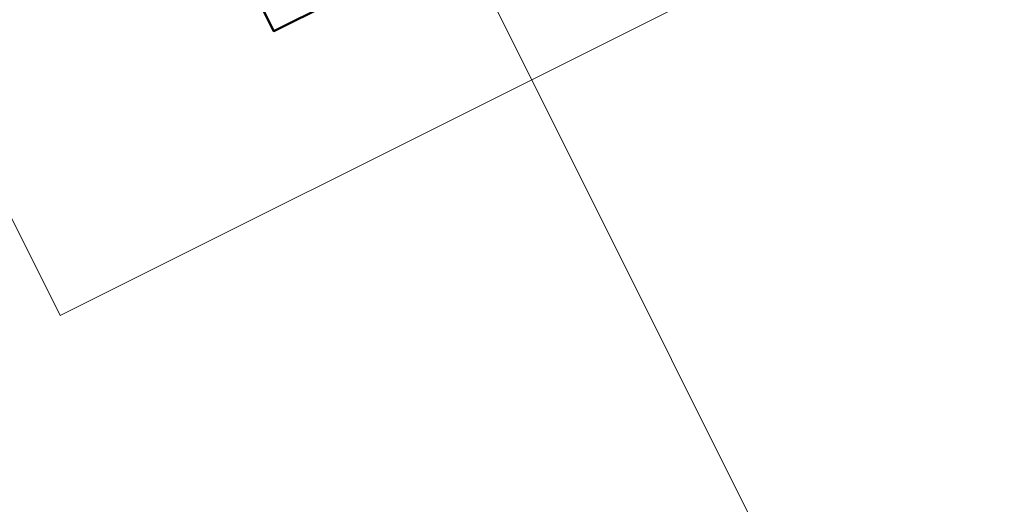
# Model space of a CAD drawing. Header units: metres. Extents: x 155090 to 155764, y 461362 to 461866.
# Tile 7 of 31: x 155160 to 155231, y 461504 to 461539. Entities that reach past the tile are written whole.
import ezdxf

# ---------------------------------------------------------------- set-up
doc = ezdxf.new("R2010")
doc.units = ezdxf.units.M
doc.layers.add('N-WE-KG-GRENS_WERK-GD', color=7, linetype='XX-WERKGRENS', lineweight=50)
doc.layers.add('X-XX-AL-HULPLIJN', color=4, linetype='Continuous', lineweight=18, plot=False)
doc.linetypes.add('XX-WERKGRENS', pattern='A,0,[137,NLCS.SHX,S=0.5,R=0,X=0,Y=0],-30', length=30)

msp = doc.modelspace()

# ---------------------------------------------------------------- linework, layer by layer
at = {"layer": 'N-WE-KG-GRENS_WERK-GD', "ltscale": 0.02, "flags": 128}
msp.add_lwpolyline([(155105.013, 461659.872), (155118.813, 461635.516), (155126.889, 461638.046), (155124.292, 461649.191), (155170.609, 461666.767), (155218.13, 461583.83), (155167.798, 461559.686), (155178.507, 461538.254), (155186.424, 461542.21), (155185.211, 461545.687), (155228.765, 461565.982), (155303.127, 461423.789), (155319.306, 461445.611), (155305.711, 461469.494), (155347.888, 461488.921), (155355.625, 461465.681), (155372.342, 461477.038), (155355.372, 461504.599), (155385.673, 461521.106), (155404.454, 461519.029), (155405.464, 461528.164), (155392.385, 461531.299), (155360.112, 461595.505), (155330.667, 461580.401), (155309.903, 461612.456), (155357.621, 461640.591), (155359.912, 461638.036), (155362.19, 461639.174), (155351.686, 461656.031), (155304.033, 461629.413), (155269.224, 461682.728), (155257.66, 461700.439), (155310.66, 461717.018), (155299.752, 461735.637), (155212.089, 461702.127), (155199.973, 461719.395), (155183.631, 461710.92), (155193.211, 461696.537)], close=True, dxfattribs=at)
at = {"layer": 'X-XX-AL-HULPLIJN'}
for points in [[(155163.247, 461517.914), (155377.343, 461624.892), (155304.012, 461771.648), (155089.916, 461664.669)], [(155438.147, 461483.593), (155364.817, 461630.348), (155192.29, 461544.14), (155265.621, 461397.385)]]:
    msp.add_lwpolyline(points, close=True, dxfattribs=at)

doc.saveas('drawing.dxf')
